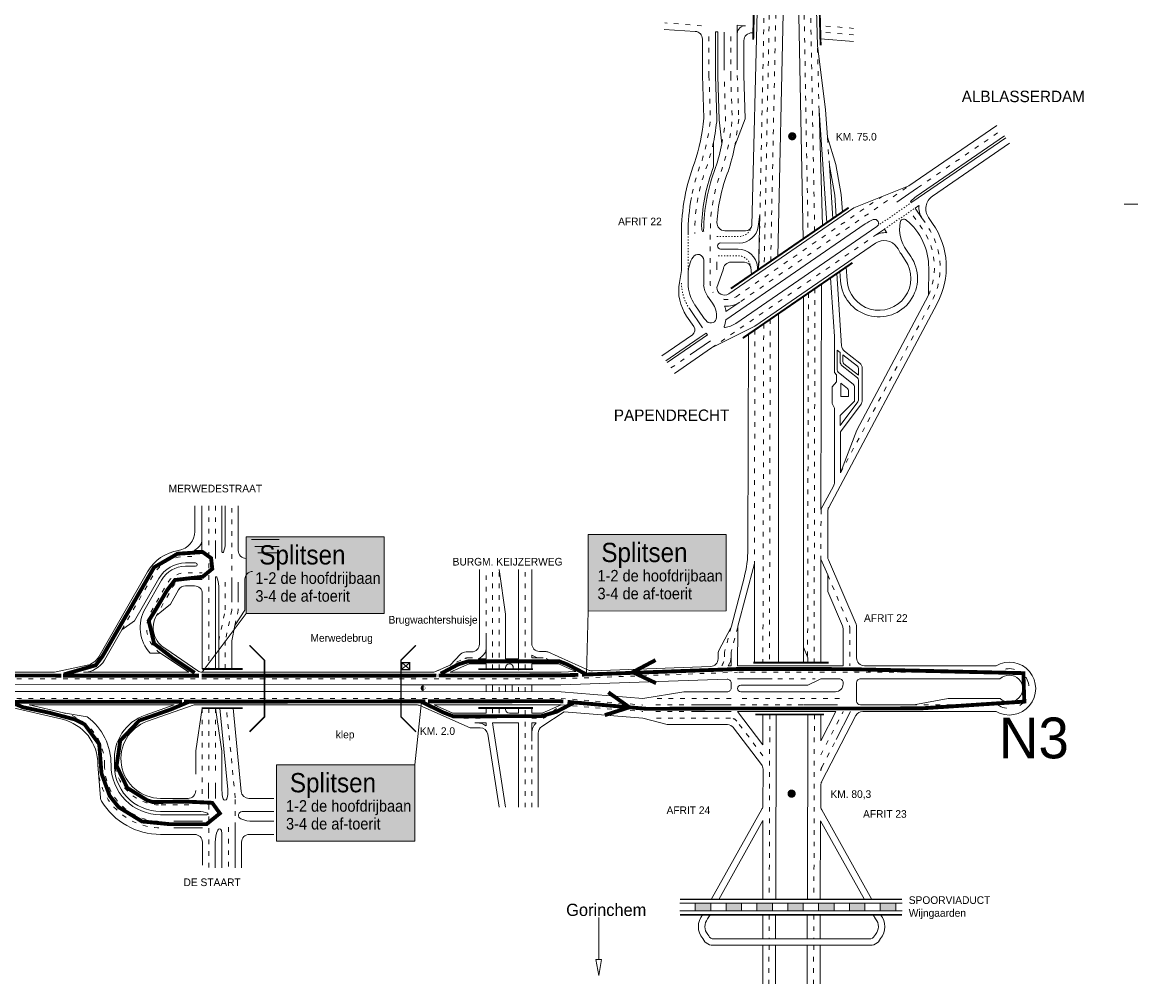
# Model space of a CAD drawing. Header units: metres. Extents: x 534 to 2089, y -2348 to -1299.
# Tile 5 of 6: x 1800 to 2089, y -1861 to -1612. Entities that reach past the tile are written whole.
import ezdxf

# ---------------------------------------------------------------- set-up
doc = ezdxf.new("R2010")
doc.units = ezdxf.units.M
doc.linetypes.add('ACAD_ISO03W100', pattern=[30, 12, -18])
doc.linetypes.add('DASHED2', pattern=[0.375, 0.25, -0.125])
doc.layers.get('0').update_dxf_attribs({"lineweight": 0})
for name, color, linetype, lineweight in [('Deelstreep 1-1', 8, 'DASHED2', 0), ('deelstrepen', 8, 'ACAD_ISO03W100', 0), ('HEKTO', 7, 'Continuous', 0), ('Kader', 7, 'Continuous', 0), ('Kunstwerk', 7, 'Continuous', 0), ('RW-MARK', 7, 'Continuous', 0), ('Spoorweg solid', 7, 'Continuous', 0), ('Strooi WEL', 90, 'Continuous', 0), ('Text', 7, 'Continuous', 0)]:
    doc.layers.add(name, color=color, linetype=linetype, lineweight=lineweight)
doc.styles.add('TXT', font='technic_.ttf', dxfattribs={"width": 0.9, "height": 1.35})

# ---------------------------------------------------------------- blocks, each defined once
blk = doc.blocks.new('PIJL', base_point=(0, 0, -0.1))
at = {"color": 0}
for p, q in [((0, 0), (5.45, 0)), ((7.5, 0), (5.45, 0.375)), ((5.45, 0.375), (5.45, -0.375)), ((5.45, -0.375), (7.5, 0))]:
    blk.add_line(p, q, dxfattribs=at)

msp = doc.modelspace()

# ---------------------------------------------------------------- hatches: boundary and pattern name
at = {"ltscale": 0.2}
h = msp.add_hatch(color=51, dxfattribs=at)
h.dxf.hatch_style = 1
h.paths.add_polyline_path([(1946.91, -1744.8), (1982.72, -1744.8), (1982.72, -1764.63), (1946.91, -1764.65)])
h = msp.add_hatch(color=51, dxfattribs=at)
h.dxf.hatch_style = 1
h.paths.add_polyline_path([(1858.17, -1745.42), (1893.98, -1745.42), (1893.98, -1765.25), (1858.17, -1765.27)])
h = msp.add_hatch(color=51, dxfattribs=at)
h.dxf.hatch_style = 1
h.paths.add_polyline_path([(1866.1, -1804.54), (1901.91, -1804.54), (1901.91, -1824.36), (1866.1, -1824.39)])
at = {"layer": 'Spoorweg solid'}
h = msp.add_hatch(color=256, dxfattribs=at)
h.paths.add_polyline_path([(1978.71, -1840.47), (1974.71, -1840.47), (1974.71, -1842.47), (1978.71, -1842.47)])
h.paths.add_polyline_path([(1986.71, -1842.47), (1986.71, -1840.47), (1982.71, -1840.47), (1982.71, -1842.47)])
h.paths.add_polyline_path([(1990.71, -1840.47), (1990.71, -1842.47), (1994.71, -1842.47), (1994.71, -1840.47)])
h.paths.add_polyline_path([(1998.71, -1840.47), (1998.71, -1842.47), (2002.71, -1842.47), (2002.71, -1840.47)])
h.paths.add_polyline_path([(2006.71, -1840.47), (2006.71, -1842.47), (2010.71, -1842.47), (2010.71, -1840.47)])
h.paths.add_polyline_path([(2018.71, -1842.47), (2018.71, -1840.47), (2014.71, -1840.47), (2014.71, -1842.47)])
h.paths.add_polyline_path([(2022.71, -1840.47), (2022.71, -1842.47), (2026.71, -1842.47), (2026.71, -1840.47)])

# ---------------------------------------------------------------- linework, layer by layer
at = {"ltscale": 0.2}
for p, q in [((1946.91, -1764.65), (1946.5, -1781.12)), ((1858.17, -1765.27), (1846.76, -1780.53)), ((1903.67, -1788.2), (1901.91, -1804.54))]:
    msp.add_line(p, q, dxfattribs=at)
for points in [[(1946.91, -1744.8), (1982.72, -1744.8), (1982.72, -1764.63), (1946.91, -1764.65)], [(1858.17, -1745.42), (1893.98, -1745.42), (1893.98, -1765.25), (1858.17, -1765.27)], [(1866.1, -1804.54), (1901.91, -1804.54), (1901.91, -1824.36), (1866.1, -1824.39)]]:
    msp.add_lwpolyline(points, close=True, dxfattribs=at)
for radius, start, end in [(6.86, 239.9246, 120.0864), (3.48, 226.999, 133.9939)]:
    msp.add_arc((2056.17, -1784.77), radius, start, end, dxfattribs=at)
at = {"layer": 'Deelstreep 1-1', "linetype": 'ACAD_ISO03W100', "ltscale": 0.025}
for p, q in [((2030.9, -1658.6), (2021.81, -1664.85)), ((2023.77, -1665.56), (2031.72, -1660.1)), ((1972.86, -1666.72), (1972.86, -1677.12))]:
    msp.add_line(p, q, dxfattribs=at)
at = {"layer": 'Deelstreep 1-1', "linetype": 'ACAD_ISO03W100', "ltscale": 0.025, "flags": 128}
for points in [[(1980.32, -1667.46), (1986.1, -1667.46, 0.373797), (1989.37, -1664.63)], [(1989.11, -1675.47, 0.388632), (1985.83, -1672.46), (1980.29, -1672.46)]]:
    msp.add_lwpolyline(points, format="xyb", dxfattribs=at)
at = {"layer": 'Deelstreep 1-1', "linetype": 'ACAD_ISO03W100', "ltscale": 0.025}
msp.add_arc((1982.84, -1679.56), 11.7, 180, 214.5099, dxfattribs=at)
at = {"layer": 'Deelstreep 1-1', "linetype": 'ACAD_ISO03W100', "ltscale": 0.2}
msp.add_arc((2056.17, -1784.77), 5.17, 235.1895, 124.9012, dxfattribs=at)
at = {"layer": 'deelstrepen', "linetype": 'ACAD_ISO03W100', "ltscale": 0.1}
for p, q in [((1994.09, -1600.97), (1992.59, -1675.05)), ((1994.28, -1673.88), (1995.78, -1600.97)), ((2002.81, -1600.97), (2003.98, -1667.21)), ((2005.68, -1666.05), (2004.49, -1600.97)), ((1992.65, -1604.79), (1991.2, -1676)), ((1976.36, -1612.83), (1966.8, -1612.03)), ((1978.26, -1625.76), (1978.26, -1614.32)), ((1983.92, -1625.76), (1983.92, -1614.41)), ((2015.79, -1613.46), (2007.09, -1612.73)), ((2015.79, -1615.16), (2007.13, -1614.44)), ((2006.83, -1634.76), (2006.38, -1617.87)), ((1985.61, -1625.7), (1985.98, -1637.01)), ((2009.51, -1649.07), (2009.01, -1641.71)), ((1986.5, -1684.33), (2030.14, -1654.33)), ((1985.3, -1683.09), (2023.01, -1657.16)), ((2005.75, -1680.98), (2005.54, -1778.03)), ((2004.05, -1682.15), (2003.85, -1778.03)), ((1994.15, -1688.96), (1993.96, -1778.03)), ((1990.18, -1691.69), (1990.05, -1752.31)), ((1992.46, -1690.12), (1992.26, -1778.03)), ((1968.4, -1701.58), (1973.51, -1698.07)), ((1848.52, -1737.35), (1848.52, -1779.68)), ((1850.21, -1737.35), (1850.21, -1746.98)), ((1854.45, -1757.12), (1854.45, -1737.35)), ((1920.42, -1771.59), (1920.42, -1753.84)), ((1922.11, -1779.73), (1922.11, -1753.84)), ((1923.81, -1779.73), (1923.81, -1753.84)), ((1930.59, -1779.73), (1930.59, -1753.84)), ((1852.76, -1757.12), (1852.76, -1764.4)), ((1854.45, -1761.12), (1854.45, -1764.4)), ((1856.15, -1761.12), (1856.15, -1764.4)), ((1851.06, -1772.4), (1852.76, -1764.4)), ((1854.45, -1764.4), (1852.76, -1772.4)), ((1855.28, -1768.4), (1856.15, -1764.4)), ((1985.72, -1768.83), (1984.01, -1775.36)), ((1852.76, -1772.4), (1852.76, -1779.68)), ((1907.32, -1780.36), (1914.94, -1776.98)), ((1915.75, -1776.81), (1916.96, -1776.81)), ((1936.05, -1776.98), (1938.22, -1777.94)), ((1862.93, -1782.22), (1797.23, -1782.22)), ((1939.88, -1782.22), (1985.69, -1780.53)), ((2053.21, -1780.53), (1985.69, -1780.53)), ((1996.11, -1782.22), (2005.84, -1782.22)), ((1923.81, -1785.57), (1923.81, -1783.83)), ((1928.89, -1785.57), (1928.89, -1783.83)), ((1930.59, -1785.57), (1930.59, -1783.83)), ((1939.88, -1787.31), (1961.09, -1789.04)), ((1984, -1787.31), (1963.09, -1787.31)), ((1846.82, -1789.85), (1846.82, -1813.26)), ((1850.21, -1789.85), (1850.21, -1807.26)), ((1855.35, -1813.09), (1853.07, -1789.85)), ((1923.81, -1791.17), (1923.81, -1789.81)), ((1930.59, -1815.58), (1930.59, -1789.81)), ((1939.88, -1789.01), (1961.09, -1790.74)), ((1971.7, -1789.01), (1963.09, -1789.01)), ((1971.7, -1790.73), (1963.09, -1790.73)), ((2011.64, -1789.01), (1985.69, -1789.01)), ((2007.28, -1801.97), (2013.1, -1790.71)), ((1914.67, -1792.43), (1920.42, -1792.43)), ((1983.88, -1792.43), (1963.09, -1792.43)), ((1992.27, -1802.2), (1985.47, -1793.22)), ((1994.03, -1791.5), (1993.9, -1839.47)), ((2005.61, -1791.5), (2005.49, -1839.47)), ((1932.29, -1815.58), (1932.29, -1798.79)), ((2007.52, -1805.21), (2011.27, -1797.96)), ((1855.35, -1820.75), (1855.35, -1813.09)), ((1843.34, -1814.96), (1835.99, -1814.96)), ((1853.65, -1820.75), (1853.65, -1831.3)), ((1993.86, -1843.47), (1993.84, -1849.67)), ((2005.45, -1843.47), (2005.43, -1849.67)), ((1993.84, -1851.35), (1993.82, -1861.35)), ((2005.43, -1851.35), (2005.41, -1861.35))]:
    msp.add_line(p, q, dxfattribs=at)
at = {"layer": 'deelstrepen', "linetype": 'ACAD_ISO03W100', "ltscale": 0.1, "flags": 128}
for points in [[(1862.93, -1787.31), (1795.05, -1787.31, -0.090262), (1773.91, -1783.46, -0.025047), (1768.4, -1781.07, -0.08775), (1751.58, -1768.66), (1697.43, -1711.75, 0.078307), (1648.02, -1673.86), (1576.14, -1634.81, 0.047368), (1541.36, -1619.98), (1462.66, -1594.9), (1425.97, -1582.8, -0.306108), (1398.58, -1547.37), (1392.47, -1451.89)], [(1978.26, -1625.76), (1978.64, -1636.92, -0.054066), (1976.24, -1648.33, 0.046747), (1973.69, -1657.37)], [(1983.92, -1625.76), (1984.29, -1637.07, -0.057357), (1981.6, -1650.13, 0.094673), (1978.61, -1666.61), (1978.61, -1671.76), (1978.59, -1679.16), (1978.59, -1679.97, 0.126781), (1979.32, -1681.98)], [(1979.42, -1643.01, -0.027372), (1977.84, -1648.9, 0.093929), (1974.56, -1666.71)], [(2035.22, -1682.69, 0.271904), (2033.21, -1664.93), (2030.47, -1660.96)], [(2012.42, -1728.77), (2036.55, -1683.4, 0.265246), (2034.62, -1664.31), (2033.6, -1662.83)], [(1825.92, -1769.54), (1834.05, -1755.36, -0.268837), (1842.46, -1750.48), (1844.66, -1750.48)], [(1835.93, -1775.58, -0.393623), (1833.44, -1764.96), (1837.73, -1757.47, -0.268837), (1842.46, -1754.73), (1846.82, -1754.73)], [(1842.46, -1756.43, 0.268837), (1839.21, -1758.31), (1834.92, -1765.81)], [(1932.28, -1792.47), (1934.8, -1792.47, 0.168762), (1936.04, -1792.04), (1939.88, -1789.01)]]:
    msp.add_lwpolyline(points, format="xyb", dxfattribs=at)
for points in [[(1981.63, -1643.47), (1982.59, -1637.12), (1982.22, -1625.81)], [(1985.98, -1637.01), (1985, -1643.92)], [(2032.37, -1654.85), (2053.96, -1640.01)], [(1978.94, -1696.39), (1985.75, -1691.71), (2021.19, -1667.34)], [(1938.18, -1782.22), (1886.6, -1782.22), (1861.23, -1782.22)], [(1938.18, -1787.31), (1886.6, -1787.31), (1861.23, -1787.31)], [(2012.09, -1787.31), (1985.69, -1787.31)], [(1848.52, -1789.85), (1848.52, -1807.26)], [(2053.22, -1789.01), (2031.34, -1789.01)], [(1848.52, -1814.96), (1848.52, -1831.3)]]:
    msp.add_lwpolyline(points, dxfattribs=at)
at = {"layer": 'deelstrepen', "linetype": 'ACAD_ISO03W100', "ltscale": 0.1}
msp.add_lwpolyline([(2007.33, -1738.33), (2007.32, -1751.21)], dxfattribs=at)
for points in [[(2009.08, -1755.28), (2014.66, -1768.46, -0.10082), (2014.82, -1769.24), (2014.82, -1778.83)], [(1984.02, -1768.83), (1982.31, -1775.36), (1982.31, -1776.54, -0.15414), (1981.58, -1778.83)], [(1810.82, -1791.07, -0.351626), (1821.44, -1804.53, 0.416706), (1835.99, -1819.21)]]:
    msp.add_lwpolyline(points, format="xyb", dxfattribs=at)
for centre, radius, start, end in [((1982.86, -1679.55), 4.3, 258.6849, 304.5099), ((1915.75, -1778.81), 2, 90, 113.8704), ((1983.88, -1794.43), 2, 37.1511, 90), ((1835.99, -1802.96), 12, 175.9381, 270), ((1835.99, -1804.66), 16.25, 179.5129, 270), ((2009.29, -1806.12), 2, 152.6347, 179.7665)]:
    msp.add_arc(centre, radius, start, end, dxfattribs=at)
at = {"layer": 'HEKTO', "const_width": 1.02, "flags": 128}
for points in [[(1999.86, -1640.91, 1), (1999.86, -1642.01, 1)], [(1999.7, -1811.48, 1), (1999.7, -1812.59, 1)]]:
    msp.add_lwpolyline(points, format="xyb", close=True, dxfattribs=at)
at = {"layer": 'HEKTO', "flags": 128}
msp.add_lwpolyline([(1904.26, -1784.43, 1.13, 1.13, 1), (1904.26, -1784.88, 0.396, 0.396, 1)], format="xyseb", close=True, dxfattribs=at)
at = {"layer": 'Kader', "color": 253}
msp.add_line((2085.96, -1659.06), (2089.49, -1659.06), dxfattribs=at)
at = {"layer": 'Kunstwerk'}
for points, const_width in [([(1990.04, -1603.62), (1989.73, -1616.38)], 0.5), ([(2006.9, -1605.9), (2007.23, -1617.84)], 0.5), ([(1983.94, -1680.99), (2014.51, -1659.98)], 0.5), ([(1987.03, -1693.85), (2015.48, -1674.29)], 0.5), ([(1859.06, -1795.98), (1862.93, -1792.11), (1862.93, -1777.42), (1859.06, -1773.55)], 0.4), ([(1902.23, -1773.55), (1898.35, -1777.42), (1898.35, -1792.11), (1902.23, -1795.98)], 0.4), ([(1846.82, -1779.68), (1857.3, -1779.68)], 0.5), ([(1918.42, -1779.73), (1932.59, -1779.73)], 0.5), ([(2009.3, -1778.03), (1989.75, -1778.03)], 0.5), ([(1857.3, -1789.85), (1846.67, -1789.85)], 0.5), ([(1918.42, -1789.81), (1932.59, -1789.81)], 0.5), ([(2008.12, -1791.5), (1990.27, -1791.5)], 0.5), ([(1970.71, -1839.47), (2028.37, -1839.47)], 0.4), ([(1970.71, -1843.47), (2028.37, -1843.47)], 0.4)]:
    msp.add_lwpolyline(points, dxfattribs=dict(at, const_width=const_width))
at = {"layer": 'RW-MARK'}
for p, q in [((1990.96, -1600.97), (1989.37, -1664.63)), ((1974.7, -1614.25), (1966.68, -1613.72)), ((1979.96, -1625.76), (1979.96, -1614.35)), ((1979.96, -1614.35), (1980.52, -1614.36)), ((1980.52, -1625.87), (1980.52, -1614.36)), ((1982.22, -1624.35), (1982.22, -1614.42)), ((1987.78, -1612.81), (1985.61, -1612.63)), ((1985.61, -1624.24), (1985.61, -1612.63)), ((1989.77, -1614.68), (1989.47, -1614.66)), ((1976.57, -1625.76), (1976.57, -1616.24)), ((1987.31, -1625.65), (1987.31, -1616.65)), ((2015.79, -1616.86), (2007.18, -1616.14)), ((1976.57, -1625.69), (1976.95, -1636.81)), ((1980.52, -1625.87), (1980.89, -1637.18)), ((1987.31, -1625.65), (1987.68, -1636.96)), ((1981.63, -1643.47), (1980.89, -1637.18)), ((1987.68, -1636.96), (1985, -1643.92)), ((1979.45, -1649.43), (1979.42, -1643.01)), ((2030.9, -1658.6), (2055.28, -1641.85)), ((2032.06, -1657.12), (2054.95, -1641.39)), ((2036.26, -1656.98), (2056.26, -1643.22)), ((2030.13, -1654.32), (2015.87, -1660.01)), ((2032.37, -1654.85), (2026.99, -1658.55)), ((1983.41, -1682.33), (2015.87, -1660.01)), ((2031.72, -1660.1), (2032.75, -1659.39)), ((2033.6, -1662.83), (2031.72, -1660.1)), ((1991.05, -1664.86), (1991.49, -1661.76)), ((1991.49, -1661.76), (1991.11, -1676.06)), ((2036.29, -1664.08), (2035.23, -1662.55)), ((1971.14, -1666.71), (1971.14, -1676.28)), ((1987.78, -1666), (1982.34, -1665.96)), ((1985.19, -1690.03), (2021.81, -1664.85)), ((2021.19, -1667.34), (2023.77, -1665.56)), ((2024.4, -1666.48), (2023.77, -1665.56)), ((1981.28, -1669.12), (1986.1, -1669.16)), ((1990.18, -1690.72), (2021.44, -1669.22)), ((1985.83, -1670.76), (1981.28, -1670.72)), ((2027, -1670.25), (2027.31, -1670.7)), ((1976.89, -1673.62), (1976.89, -1680.09)), ((1983.98, -1674.12), (1987.52, -1674.16)), ((1989.11, -1675.47), (1989.28, -1677.32)), ((1990.81, -1675.32), (1990.89, -1676.22)), ((1971.14, -1676.28), (1970.58, -1679.43)), ((1972.86, -1677.12), (1972.86, -1679.59)), ((1980.28, -1680.68), (1981.98, -1676.12)), ((2035.22, -1682.69), (2035.27, -1675.62)), ((2007.45, -1679.82), (2007.32, -1738.35)), ((1977.92, -1682.95), (1979.2, -1684.81)), ((2002.79, -1683.02), (2002.79, -1778.03)), ((2016.6, -1717.71), (2035.22, -1682.69)), ((1973.2, -1686.19), (1976.6, -1691.14)), ((1974.6, -1685.23), (1976.84, -1688.49)), ((1986.26, -1684.49), (1982.66, -1686.97)), ((2037.48, -1684.83), (2009.32, -1737.78)), ((1972.45, -1688.11), (1974.35, -1690.86)), ((1996.29, -1687.49), (1996.29, -1778.03)), ((1977.56, -1692.53), (1977.88, -1693)), ((1990.18, -1690.72), (1978.94, -1696.39)), ((1966.03, -1698.4), (1973.96, -1692.95)), ((1967.43, -1700.18), (1977.88, -1693)), ((1973.51, -1698.07), (1978.62, -1694.55)), ((1988.48, -1692.85), (1988.36, -1748.48)), ((2010.81, -1702.72), (2010.81, -1693.38)), ((1969.33, -1703), (1978.94, -1696.39)), ((2011.52, -1702.11), (2011.52, -1696.99)), ((2012.29, -1697.6), (2011.52, -1696.99)), ((2012.29, -1699.93), (2012.29, -1697.6)), ((2016.78, -1701.15), (2012.99, -1698.16)), ((2012.99, -1699.93), (2012.99, -1698.16)), ((2016.78, -1704.16), (2012.82, -1701.04)), ((2017.05, -1703.47), (2013.26, -1700.48)), ((2010.81, -1702.72), (2011.35, -1703.33)), ((2011.35, -1703.33), (2011.35, -1705.22)), ((2015.76, -1705.86), (2011.79, -1702.67)), ((2017.05, -1701.7), (2017.05, -1703.47)), ((2018.04, -1701.7), (2018.04, -1709.97)), ((2010.22, -1706.49), (2011.35, -1705.22)), ((2010.22, -1710.82), (2010.22, -1706.49)), ((2012.51, -1709), (2012.51, -1705.54)), ((2014.21, -1706.89), (2012.51, -1705.54)), ((2016.02, -1706.41), (2016.02, -1710.19)), ((2017.05, -1704.72), (2017.05, -1709.97)), ((2016.02, -1710.19), (2012.28, -1713.96)), ((2014.48, -1709), (2012.51, -1709)), ((2014.48, -1707.44), (2014.48, -1709)), ((2010.82, -1711.98), (2010.22, -1710.82)), ((2010.82, -1731.28), (2010.82, -1711.98)), ((2016.91, -1710.39), (2012.28, -1716.55)), ((2017.71, -1710.98), (2012.42, -1718.13)), ((2017.71, -1710.98), (2012.93, -1717.44)), ((2012.28, -1713.96), (2012.28, -1716.55)), ((2012.42, -1728.77), (2016.6, -1717.71)), ((2012.42, -1718.13), (2012.42, -1728.77)), ((2007.32, -1738.35), (2010.58, -1732.22)), ((1846.69, -1748.91), (1846.69, -1737.35)), ((1851.91, -1737.35), (1851.91, -1749.27)), ((1852.76, -1737.35), (1852.76, -1747.03)), ((1856.15, -1748.98), (1856.15, -1737.35)), ((2009.09, -1738.72), (2009.08, -1750.58)), ((1850.21, -1746.98), (1850.21, -1750.98)), ((1859.54, -1746.13), (1866.79, -1746.13)), ((1844.66, -1748.91), (1846.69, -1748.91)), ((1860.42, -1747.88), (1866.79, -1747.88)), ((1861.24, -1749.53), (1866.79, -1749.53)), ((1990.05, -1752.31), (1985.78, -1768.58)), ((1990.05, -1752.31), (1990.05, -1778.03)), ((2007.32, -1751.21), (2007.3, -1778.03)), ((2007.32, -1751.21), (2009.08, -1755.28)), ((2009.24, -1751.37), (2016.42, -1768.02)), ((1842.46, -1756.43), (1846.82, -1756.43)), ((1850.21, -1755.94), (1850.21, -1779.68)), ((1857.85, -1756.38), (1857.85, -1764.4)), ((1918.72, -1773.26), (1918.72, -1753.84)), ((1923.81, -1753.84), (1925.5, -1765.46)), ((1928.89, -1777.08), (1928.89, -1753.84)), ((1932.28, -1773.11), (1932.28, -1753.84)), ((1987.38, -1756.02), (1984.08, -1768.61)), ((2009.08, -1755.28), (2009.07, -1759.57)), ((1851.06, -1758.18), (1851.06, -1779.68)), ((1854.45, -1761.12), (1854.45, -1757.12)), ((1856.15, -1761.12), (1856.15, -1757.12)), ((2009.07, -1759.57), (2012.9, -1768.45)), ((1834.92, -1765.81), (1838.54, -1762.91)), ((1855.28, -1768.4), (1857.85, -1764.4)), ((1829.22, -1767.2), (1825.92, -1769.54)), ((1925.5, -1777.08), (1925.5, -1765.46)), ((1854.45, -1772.4), (1855.28, -1768.4)), ((1983.92, -1769.03), (1980.84, -1774.92)), ((1985.72, -1769.09), (1985.69, -1778.83)), ((2013.07, -1769.25), (2013.06, -1778.83)), ((2016.58, -1768.81), (2016.57, -1776.83)), ((1854.45, -1772.4), (1854.45, -1779.68)), ((1920.42, -1771.59), (1920.42, -1777.08)), ((1835.93, -1775.58), (1833.31, -1775.58)), ((1835.93, -1775.58), (1843.3, -1780.53)), ((1837.36, -1774.46), (1845.63, -1780.17)), ((1911.13, -1778.67), (1913.83, -1775.87)), ((1915.27, -1775.26), (1916.72, -1775.26)), ((1932.28, -1776.81), (1932.28, -1776.08)), ((1935.62, -1775.11), (1934.28, -1775.11)), ((1947.19, -1780.04), (1936.43, -1775.28)), ((1980.62, -1775.84), (1980.61, -1777.04)), ((1984.01, -1775.36), (1984, -1778.83)), ((2002.79, -1774.06), (2003.91, -1776.83)), ((1808.5, -1780.48), (1816.91, -1778.73)), ((1900.43, -1778.24), (1898.65, -1779.68)), ((1900.49, -1779.61), (1898.73, -1778.15)), ((1911.13, -1778.67), (1907.32, -1780.36)), ((1911.13, -1780.53), (1916.02, -1778.36)), ((1916.02, -1778.36), (1920.42, -1778.36)), ((1918.38, -1777.08), (1920.42, -1777.08)), ((1920.42, -1779.73), (1920.42, -1778.36)), ((1925.5, -1777.08), (1928.89, -1777.08)), ((1925.5, -1779.73), (1925.5, -1779.36)), ((1928.89, -1779.98), (1928.89, -1778.24)), ((1935.24, -1776.81), (1932.28, -1776.81)), ((1939.19, -1778.36), (1932.28, -1778.36)), ((1932.28, -1779.73), (1932.28, -1778.36)), ((1943.74, -1780.38), (1939.19, -1778.36)), ((1948.07, -1780.21), (1978.69, -1779.04)), ((1984, -1778.83), (1983.28, -1778.83)), ((2013.06, -1778.83), (1985.69, -1778.83)), ((2003.91, -1776.83), (2003.91, -1778.03)), ((2052.73, -1778.83), (2018.57, -1778.83)), ((1808.06, -1780.53), (1797.96, -1780.53)), ((1843.3, -1780.53), (1815.97, -1780.53)), ((1898.35, -1780.53), (1846.76, -1780.53)), ((1906.51, -1780.53), (1898.35, -1780.53)), ((1939.84, -1780.53), (1911.13, -1780.53)), ((1982.96, -1782.32), (1939.87, -1783.84)), ((1939.92, -1780.53), (1943.74, -1780.38)), ((1985.69, -1782.22), (1994.62, -1782.22)), ((2053.75, -1782.26), (2017.57, -1782.23)), ((1898.35, -1783.8), (1796.51, -1783.7)), ((1939.79, -1783.84), (1898.35, -1783.8)), ((1920.42, -1785.57), (1920.42, -1783.82)), ((1922.11, -1785.57), (1922.11, -1783.82)), ((1925.5, -1785.57), (1925.5, -1783.83)), ((1927.2, -1785.57), (1927.2, -1783.83)), ((1932.28, -1785.57), (1932.28, -1783.83)), ((1984, -1783.32), (1984, -1784.6)), ((2003.91, -1783.89), (1986.52, -1783.87)), ((2016.57, -1783.23), (2016.57, -1788.01)), ((1898.35, -1785.56), (1795.78, -1785.51)), ((1939.89, -1785.58), (1898.35, -1785.56)), ((1939.88, -1785.58), (1961.09, -1787.31)), ((1961.09, -1787.31), (1971.7, -1785.59)), ((1983, -1785.6), (1971.7, -1785.59)), ((2011.06, -1785.6), (1986.52, -1785.59)), ((2031.37, -1789.01), (2040.29, -1787.31)), ((2040.29, -1787.31), (2053.79, -1787.31)), ((1794.32, -1789.01), (1810.44, -1792.72)), ((1839.53, -1789.01), (1801.88, -1789.01)), ((1801.88, -1789.01), (1810.82, -1791.07)), ((1810.82, -1791.07), (1816.98, -1792.1)), ((1832.03, -1791.63), (1839.53, -1789.01)), ((1832.59, -1793.23), (1844.69, -1789.01)), ((1898.35, -1789.01), (1844.69, -1789.01)), ((1845.12, -1800.95), (1846.82, -1789.85)), ((1850.21, -1789.85), (1851.91, -1801.04)), ((1853.43, -1810.92), (1851.36, -1789.85)), ((1856.9, -1811.45), (1854.78, -1789.85)), ((1902.42, -1789.01), (1898.35, -1789.01)), ((1903.23, -1789.18), (1916.28, -1794.95)), ((1906.94, -1789.01), (1911.83, -1791.17)), ((1939.88, -1789.01), (1906.94, -1789.01)), ((1911.83, -1791.17), (1920.42, -1791.17)), ((1920.42, -1791.17), (1920.42, -1789.81)), ((1922.11, -1791.17), (1922.11, -1789.81)), ((1925.5, -1790.17), (1925.5, -1789.81)), ((1928.89, -1791.17), (1926.5, -1791.17)), ((1932.28, -1791.17), (1932.28, -1789.81)), ((1934.88, -1794.64), (1940.69, -1790.77)), ((1939.88, -1789.01), (1934.99, -1791.17)), ((1940.69, -1790.77), (1961.09, -1792.43)), ((1973.7, -1789.02), (1984, -1789.02)), ((1973.7, -1790.73), (1984, -1790.73)), ((1992.27, -1799.38), (1985.69, -1790.7)), ((2011.2, -1790.7), (1985.69, -1790.7)), ((2002.76, -1789.01), (2011.64, -1789.01)), ((2007.25, -1798.33), (2011.2, -1790.7)), ((2011.27, -1797.96), (2015.01, -1790.72)), ((2017.57, -1789.01), (2031.37, -1789.01)), ((2052.73, -1790.7), (2018.16, -1790.7)), ((1917.52, -1793.69), (1920.42, -1793.69)), ((1920.42, -1793.69), (1920.42, -1794.42)), ((1922.11, -1793.69), (1928.89, -1793.69)), ((1922.11, -1793.69), (1925.5, -1815.58)), ((1928.89, -1815.58), (1928.89, -1793.69)), ((1961.09, -1792.43), (1967.39, -1794.12)), ((1992.27, -1799.38), (1992.27, -1791.5)), ((1995.73, -1791.5), (1995.6, -1839.47)), ((2003.92, -1791.5), (2003.79, -1839.47)), ((2007.25, -1791.5), (2007.25, -1798.33)), ((2007.5, -1808.93), (2016.38, -1791.78)), ((1916.28, -1794.95), (1918.9, -1794.95)), ((1920.87, -1796.64), (1923.81, -1815.58)), ((1928.89, -1814.35), (1928.89, -1795)), ((1933.99, -1815.58), (1933.99, -1796.31)), ((1983.03, -1794.12), (1967.39, -1794.12)), ((1991.87, -1804.48), (1984.62, -1794.92)), ((1851.91, -1801.04), (1851.91, -1811.21)), ((1819.74, -1804.52), (1820.38, -1813.12)), ((1992.27, -1815.04), (1992.28, -1805.69)), ((1848.39, -1809.26), (1848.39, -1813.26)), ((1850.21, -1809.26), (1850.21, -1813.26)), ((2007.26, -1815.24), (2007.28, -1809.84)), ((1843.12, -1813.26), (1835.99, -1813.26)), ((1865.4, -1813.26), (1858.89, -1813.26)), ((1845.86, -1816.66), (1835.99, -1816.66)), ((1857.19, -1816.66), (1865.4, -1816.66)), ((1978.87, -1839.47), (1992.02, -1816.02)), ((2020.55, -1839.47), (2007.51, -1816.23)), ((1848.1, -1817.51), (1835.99, -1817.51)), ((1846.83, -1819.21), (1839.47, -1819.21)), ((1859.91, -1819.21), (1865.4, -1819.21)), ((1992.27, -1819.04), (1992.26, -1839.47)), ((2007.19, -1819.13), (2007.15, -1839.47)), ((1844.83, -1822.61), (1835.99, -1822.61)), ((1846.83, -1820.91), (1839.47, -1820.91)), ((1851.86, -1822.66), (1851.86, -1831.3)), ((1855.35, -1820.75), (1855.35, -1831.3)), ((1859, -1822.61), (1865.4, -1822.61)), ((1850.16, -1824.66), (1850.16, -1831.3)), ((1857, -1824.61), (1857, -1831.3)), ((1974.71, -1840.47), (1974.71, -1842.47)), ((1978.71, -1840.47), (1978.71, -1842.47)), ((1982.71, -1840.47), (1982.71, -1842.47)), ((1986.71, -1840.47), (1986.71, -1842.47)), ((1990.71, -1840.47), (1990.71, -1842.47)), ((1994.71, -1840.47), (1994.71, -1842.47)), ((1998.71, -1840.47), (1998.71, -1842.47)), ((2002.71, -1840.47), (2002.71, -1842.47)), ((2006.71, -1840.47), (2006.71, -1842.47)), ((2010.71, -1840.47), (2010.71, -1842.47)), ((2014.71, -1840.47), (2014.71, -1842.47)), ((2018.71, -1840.47), (2018.71, -1842.47)), ((2022.71, -1840.47), (2022.71, -1842.47)), ((2026.71, -1840.47), (2026.71, -1842.47)), ((1992.26, -1843.47), (1992.26, -1849.67)), ((1995.55, -1843.47), (1995.54, -1849.67)), ((2003.75, -1843.47), (2003.74, -1849.67)), ((2007.14, -1843.47), (2007.13, -1849.67)), ((2019.87, -1849.67), (1979.54, -1849.67)), ((2019.6, -1851.35), (1979.81, -1851.35)), ((1992.26, -1851.35), (1992.26, -1861.35)), ((1995.54, -1851.35), (1995.51, -1861.35)), ((2003.73, -1851.35), (2003.71, -1861.35)), ((2007.12, -1851.35), (2007.1, -1861.35))]:
    msp.add_line(p, q, dxfattribs=at)
at = {"layer": 'RW-MARK', "linetype": 'ACAD_ISO03W100', "ltscale": 0.35}
msp.add_line((1980.28, -1674.08), (1980.28, -1676.12), dxfattribs=at)
at = {"layer": 'RW-MARK', "linetype": 'ACAD_ISO03W100', "ltscale": 0.5}
for p, q in [((1928.89, -1791.17), (1928.89, -1789.81)), ((1934.99, -1791.17), (1932.28, -1791.17)), ((1932.29, -1793.69), (1933.41, -1793.69)), ((1932.29, -1793.69), (1932.29, -1798.42)), ((1845.12, -1800.95), (1845.12, -1811.26)), ((1846.83, -1824.61), (1846.83, -1831.3))]:
    msp.add_line(p, q, dxfattribs=at)
at = {"layer": 'RW-MARK', "flags": 128}
for points in [[(1979.96, -1625.76), (1980.34, -1636.98, -0.027372), (1979.42, -1643.01)], [(1973.69, -1657.37, 0.046747), (1972.86, -1666.72)]]:
    msp.add_lwpolyline(points, format="xyb", dxfattribs=at)
for points in [[(2030.14, -1654.33), (2052.97, -1638.63)], [(1982.6, -1689.07), (2018.76, -1664.21)], [(1967.05, -1699.76), (1975.74, -1693.79), (1977.56, -1692.53)]]:
    msp.add_lwpolyline(points, dxfattribs=at)
at = {"layer": 'RW-MARK'}
for points in [[(1816.91, -1778.73, 0.214593), (1819.97, -1776.51), (1832.57, -1754.51, -0.22663), (1840.66, -1748.92, 0.368361), (1844.87, -1743.99), (1844.87, -1737.35)], [(1829.22, -1767.2), (1835.52, -1756.2, -0.268837), (1842.46, -1752.18), (1845.06, -1752.18)], [(1831.97, -1764.12), (1836.26, -1756.62, -0.268837), (1842.46, -1753.03), (1845.06, -1753.03)], [(1838.54, -1762.91), (1840.68, -1759.16, -0.268837), (1842.46, -1758.13), (1844.82, -1758.13, -0.414214), (1846.82, -1760.13), (1846.82, -1779.68)], [(1815.97, -1780.53, 0.268837), (1821.44, -1777.36), (1825.92, -1769.54)], [(2013.06, -1783.6), (2013.06, -1783.22, 0.414214), (2012.06, -1782.22), (2007.66, -1782.22, 0.115071), (2006.95, -1782.39), (2003.91, -1783.89)], [(1979.81, -1851.35, -0.340206), (1976.65, -1849.64, -0.36489), (1976.62, -1843.47)], [(1979.54, -1849.67, -0.340206), (1978.2, -1848.95), (1977.94, -1848.54, -0.36489), (1977.92, -1844.56), (1978.57, -1843.47)], [(2019.6, -1851.35, 0.340206), (2022.76, -1849.64, 0.36489), (2022.79, -1843.47)], [(2019.87, -1849.67, 0.340206), (2021.21, -1848.95), (2021.47, -1848.54, 0.36489), (2021.49, -1844.56), (2020.85, -1843.47)]]:
    msp.add_lwpolyline(points, format="xyb", dxfattribs=at)
at = {"layer": 'RW-MARK', "const_width": 0.339, "flags": 128}
msp.add_lwpolyline([(1898.56, -1779.83), (1900.65, -1779.83), (1900.65, -1778.04), (1898.56, -1778.04)], close=True, dxfattribs=at)
at = {"layer": 'RW-MARK'}
for points in [[(1980.81, -1839.47), (1992.27, -1819.04)], [(2018.6, -1839.47), (2007.19, -1819.13)], [(1970.71, -1840.47), (2028.37, -1840.47)], [(1970.71, -1842.47), (2028.37, -1842.47)]]:
    msp.add_lwpolyline(points, dxfattribs=at)
for centre, radius, start, end in [((1974.57, -1616.24), 2, 0, 86.2592), ((1987.61, -1614.81), 2, 85.2069, 180), ((1989.31, -1616.65), 2, 85.2069, 180), ((1923.14, -1631.57), 54.07, 341.8954, 354.4386), ((1924.84, -1631.57), 58.02, 341.8954, 348.167), ((1927.01, -1632.15), 59.17, 341.7763, 348.5333), ((2021.46, -1666.55), 50.33, 158.8338, 180.1906), ((2023.18, -1666.27), 46.86, 158.9365, 177.8333), ((2023.2, -1666.27), 46.32, 158.9079, 179.638), ((2023.2, -1666.27), 42.93, 158.9079, 176.7649), ((2037.72, -1665.36), 10, 124.5099, 135.0444), ((2038.52, -1660.28), 4, 124.5099, 214.596), ((2030.79, -1658.44), 0.2, 135.0444, 304.5099), ((2037.72, -1659.99), 5, 173.142, 214.596), ((1982.34, -1663.96), 2, 176.7649, 270), ((2024.42, -1672.45), 10, 110.685, 124.5099), ((2021.25, -1664.03), 1, 304.5099, 110.685), ((2028.83, -1663.97), 1, 50.4867, 171.0797), ((2019.31, -1675.51), 15.96, 359.5971, 50.4867), ((1982.35, -1664.72), 6, 177.8333, 192.474), ((1976.69, -1665.98), 0.2, 192.474, 359.638), ((1986.1, -1664.16), 5, 270, 351.9824), ((1987.78, -1664.4), 1.6, 270, 351.9824), ((2024.02, -1671.46), 5, 85.6047, 124.5099), ((2019.83, -1675.44), 20, 331.995, 34.596), ((1981.28, -1669.92), 0.8, 90, 270), ((2023.71, -1672.52), 4, 34.617, 124.5099), ((1975.39, -1673.62), 1.5, 0, 147.3353), ((1985.83, -1675.76), 5, 5.0491, 90), ((1980.86, -1677.12), 8, 147.3353, 180), ((1983.98, -1676.12), 2, 90, 180), ((1987.52, -1675.76), 1.6, 5.0491, 90), ((1982.1, -1681.48), 11.7, 169.9226, 214.5099), ((1982.86, -1679.59), 10, 180, 214.5099), ((1982.86, -1679.55), 6, 185.2182, 214.5099), ((1974.25, -1688.21), 6, 357.389, 34.5099), ((1982.86, -1679.55), 6, 264.7936, 304.5099), ((1974.25, -1688.21), 8.5, 8.378, 18.3968), ((1981.79, -1685.09), 6, 214.5099, 227.5552), ((1978.75, -1688.41), 1.5, 227.5552, 357.389), ((1976.62, -1688.65), 6, 339.1039, 355.9588), ((1973.11, -1691.71), 1.5, 304.5099, 34.5099), ((1982.41, -1690.86), 0.2, 159.1039, 276.1484), ((1981.79, -1685.09), 6, 276.1484, 304.5099), ((2013.7, -1699.93), 1.41, 180, 231.7063), ((2013.7, -1699.93), 0.706, 180, 231.7063), ((2016.34, -1701.7), 0.706, 0, 51.7063), ((2016.34, -1701.7), 1.7, 0, 51.7063), ((2012.22, -1702.11), 0.706, 180, 231.7063), ((2016.34, -1704.72), 0.706, 0, 51.7063), ((2013.77, -1707.44), 0.706, 0, 51.7063), ((2015.32, -1706.41), 0.706, 0, 51.7063), ((2016.34, -1709.97), 0.706, 323.5018, 0), ((2016.34, -1709.97), 1.7, 323.5018, 0), ((2008.82, -1731.28), 2, 331.995, 0), ((2008.82, -1731.28), 2, 331.995, 0), ((2011.09, -1738.72), 2, 151.995, 179.9558), ((2011.09, -1738.72), 2, 151.995, 179.9558), ((2011.09, -1738.72), 2, 151.995, 179.9558), ((1843.09, -1745.36), 3.88, 293.8674, 328.6042), ((1844.69, -1746.34), 2, 328.6042, 0), ((1846.76, -1747.03), 6, 337.2816, 0), ((1852.11, -1749.27), 0.2, 180, 337.2816), ((1858.15, -1748.98), 2, 180, 270), ((1958.36, -1748.41), 30, 345.315, 359.8728), ((2011.08, -1750.58), 2, 179.9558, 203.3181), ((2011.08, -1750.58), 2, 179.9558, 203.3181), ((1845.06, -1752.6), 0.425, 270, 90), ((1850.41, -1755.94), 0.2, 22.7184, 180), ((1845.06, -1758.18), 6, 0, 22.7184), ((1859.85, -1756.38), 2, 90, 180), ((1840.38, -1768.94), 9.7, 150.1898, 223.2205), ((1840.38, -1768.94), 6.3, 150.1898, 241.2722), ((2014.58, -1768.81), 2, 359.9558, 23.3181), ((1982.14, -1768.11), 2, 332.4395, 345.315), ((1987.72, -1769.09), 2, 165.315, 179.8728), ((2011.07, -1769.24), 2, 359.9558, 23.3181), ((1916.72, -1773.26), 2, 270, 0), ((1934.28, -1773.11), 2, 180, 270), ((1915.27, -1777.26), 2, 90, 136.0673), ((1916.81, -1773.53), 3.88, 293.8674, 328.6042), ((1918.42, -1774.51), 2, 328.6042, 0), ((1934.59, -1772.81), 4, 234.8223, 270), ((1982.62, -1775.85), 2, 152.4395, 179.8728), ((1980, -1776.53), 4, 324.8223, 359.8728), ((1926.5, -1779.36), 1, 90, 180), ((1926.5, -1779.36), 1, 338.6761, 90), ((1978.61, -1777.04), 2, 272.2008, 359.8728), ((2018.57, -1776.83), 2, 179.9558, 270), ((1808.06, -1778.53), 2, 270, 282.4637), ((1846.76, -1778.53), 2, 235.3823, 270), ((1906.51, -1778.53), 2, 270, 293.8704), ((1939.84, -1778.53), 2, 270, 272.2008), ((1947.99, -1778.21), 2, 246.1296, 272.2008), ((1983, -1783.32), 1, 0, 92.0219), ((2017.57, -1783.23), 1, 89.9399, 180), ((1939.79, -1781.84), 2, 269.9399, 272.0219), ((1983, -1784.6), 1, 269.9722, 0), ((1986.55, -1784.73), 0.861, 92.5647, 267.4353), ((2011.06, -1783.6), 2, 269.9722, 0), ((2017.57, -1788.01), 1, 180, 270), ((1902.42, -1791.01), 2, 66.1296, 90), ((1926.5, -1790.17), 1, 180, 270), ((2018.16, -1792.7), 2, 90, 152.6347), ((1807.74, -1804.42), 12, 359.5129, 77.0049), ((1807.74, -1804.42), 15.4, 359.5129, 53.1313), ((1835.99, -1802.96), 12, 109.2646, 184.0619), ((1835.99, -1802.96), 10.3, 109.2646, 270), ((1918.11, -1797.69), 4, 54.8223, 90), ((1918.9, -1796.95), 2, 8.8072, 90), ((1935.99, -1796.31), 2, 123.7093, 180), ((1983.03, -1796.12), 2, 37.1511, 90), ((1835.99, -1804.66), 12.85, 179.5129, 270), ((1835.99, -1804.66), 12, 175.9381, 270), ((1990.28, -1805.69), 2, 359.97, 37.1511), ((1859.91, -1811.21), 8, 180, 195.5516), ((1847.46, -1811.51), 6, 341.8773, 5.6057), ((1858.89, -1811.26), 2, 185.6057, 270), ((2009.28, -1809.85), 2, 152.6347, 179.7665), ((1822.38, -1812.97), 2, 184.2761, 211.4156), ((1835.99, -1804.66), 17.95, 211.4156, 270), ((1852.68, -1813.22), 0.5, 195.5516, 341.8773), ((1845.86, -1822.66), 6, 67.2816, 90), ((1848.1, -1817.31), 0.2, 270, 67.2816), ((1857.19, -1817.66), 1, 90, 247.1358), ((1990.27, -1815.04), 2, 330.7148, 359.97), ((2009.26, -1815.25), 2, 179.7665, 209.2852), ((1859.91, -1811.21), 8, 247.1358, 270), ((1858.16, -1824.66), 8, 156.7234, 180), ((1851.28, -1821.69), 0.5, 10.0922, 156.7234), ((1845.86, -1822.66), 6, 0, 10.0922), ((1859, -1824.61), 2, 90, 180)]:
    msp.add_arc(centre, radius, start, end, dxfattribs=at)
at = {"layer": 'RW-MARK', "ltscale": 0.35}
msp.add_arc((1982.28, -1680.68), 2, 180, 304.5099, dxfattribs=at)
at = {"layer": 'RW-MARK', "ltscale": 0.1}
msp.add_arc((1935.62, -1777.11), 2, 66.1296, 90, dxfattribs=at)
at = {"layer": 'RW-MARK', "linetype": 'ACAD_ISO03W100', "ltscale": 0.5}
msp.add_arc((1936.29, -1796.47), 4, 135.9635, 180, dxfattribs=at)
at = {"layer": 'RW-MARK', "ltscale": 0.5}
for centre, start, end in [((1843.12, -1811.26), 270, 0), ((1844.83, -1824.61), 0, 90)]:
    msp.add_arc(centre, 2, start, end, dxfattribs=at)
at = {"layer": 'Spoorweg solid'}
for p, q in [((1996.15, -1672.6), (1997.69, -1600.97)), ((2001.37, -1600.97), (2002.69, -1668.1)), ((2005.92, -1600.97), (2006.38, -1617.87)), ((2006.38, -1617.87), (2008.53, -1634.64)), ((2007.71, -1664.65), (2006.83, -1634.76)), ((2006.83, -1634.76), (2008.81, -1663.9)), ((2008.53, -1634.64), (2009.01, -1641.71)), ((2011.18, -1648.77), (2009.01, -1641.71)), ((2009.51, -1649.07), (2010.44, -1662.78)), ((2009.78, -1678.21), (2010.81, -1693.38)), ((2011.41, -1677.09), (2012.68, -1695.81)), ((2017.39, -1700.37), (2013.44, -1697.25))]:
    msp.add_line(p, q, dxfattribs=at)
for points in [[(2009.51, -1649.07), (2010.88, -1656.79), (2011.25, -1662.22)], [(2011.18, -1648.77), (2012.57, -1656.59), (2012.88, -1661.1)]]:
    msp.add_lwpolyline(points, dxfattribs=at)
for points in [[(2012.22, -1676.53), (2012.39, -1679, 1.311916), (2030.6, -1672.64), (2029.49, -1671.04, -0.192286), (2027.84, -1663.81)], [(2013.85, -1675.41), (2014.09, -1678.88, 1.311916), (2029.2, -1673.61), (2028.1, -1672.01, -0.032721), (2027.31, -1670.7)]]:
    msp.add_lwpolyline(points, format="xyb", dxfattribs=at)
msp.add_arc((2014.67, -1695.68), 2, 183.882, 231.7063, dxfattribs=at)
at = {"layer": 'Strooi WEL', "const_width": 1}
for points in [[(1810.27, -1781.4), (1800.81, -1781.39), (1795.42, -1781.36), (1789.86, -1780.94), (1782.26, -1779.39), (1777.51, -1777.95), (1771.81, -1775.67), (1767.56, -1773.37), (1762.67, -1770.25), (1757.93, -1766.51), (1749.78, -1758.2), (1726.5, -1733.77)], [(1941.57, -1788.22), (1962.21, -1790.04), (1979.34, -1789.95), (2033.15, -1789.92), (2060.07, -1788.15), (2059.83, -1780.77), (2014.22, -1779.72), (1985.8, -1779.7), (1945.3, -1781.16)], [(1964.55, -1783.38), (1958.48, -1780.52), (1964.41, -1777.38)], [(1907.55, -1781.39), (1895.03, -1781.41), (1846.68, -1781.41)], [(1952.15, -1785.74), (1957.62, -1789.63), (1951.23, -1791.67)], [(1842.04, -1788.18), (1845.66, -1788.18), (1904.68, -1788.09)]]:
    msp.add_lwpolyline(points, dxfattribs=at)
at = {"layer": 'Strooi WEL', "linetype": 'ACAD_ISO03W100', "ltscale": 0.2, "const_width": 1}
for points in [[(1844.85, -1780.68), (1844.85, -1780.68), (1839.24, -1776.94), (1834.32, -1773.12), (1832.92, -1767.15), (1832.92, -1767.15), (1832.92, -1767.15), (1834.51, -1764.64), (1837.66, -1759.29), (1839.71, -1756.6), (1839.71, -1756.6), (1846.9, -1755.76), (1846.9, -1755.76), (1846.9, -1755.76), (1846.9, -1755.76), (1846.9, -1755.76), (1849.4, -1753.7), (1849.09, -1750.92), (1846.91, -1749.35), (1846.91, -1749.35), (1846.91, -1749.35), (1840.39, -1749.79), (1840.39, -1749.79), (1840.39, -1749.79), (1840.39, -1749.79), (1834.3, -1753.32), (1827.82, -1764.5), (1820.9, -1776.42), (1819.14, -1778.72), (1819.14, -1778.72), (1819.14, -1778.72), (1810.88, -1781.11)], [(1908.67, -1780.91), (1913.24, -1778.48), (1915.86, -1777.68), (1920.48, -1777.68), (1935.6, -1777.69), (1939.36, -1777.68), (1941.54, -1778.52), (1946.5, -1781.12)], [(1845.95, -1781.41), (1817.79, -1781.41), (1810.68, -1781.4)], [(1944.34, -1781.2), (1940.09, -1781.35), (1908.16, -1781.39)], [(1796.99, -1788.21), (1800.19, -1789.59), (1807.12, -1791.04), (1813.79, -1792.79), (1813.79, -1792.79), (1816.28, -1794.07), (1816.28, -1794.07), (1820.07, -1799.19), (1820.07, -1799.19), (1820.07, -1799.19), (1820.07, -1799.19), (1820.66, -1806.78), (1820.66, -1806.78), (1820.66, -1806.78), (1822.79, -1812.62), (1822.79, -1812.62), (1822.79, -1812.62), (1825.1, -1815.53), (1825.1, -1815.53), (1831.16, -1819.25), (1831.16, -1819.25), (1831.16, -1819.25), (1838.54, -1819.97), (1847.9, -1819.97), (1851.37, -1817.15), (1851.37, -1817.15), (1851.37, -1817.15), (1849.38, -1814.41), (1849.38, -1814.41), (1849.38, -1814.41), (1849.38, -1814.41), (1842.31, -1814.09), (1834.01, -1814.22), (1832.51, -1813.76), (1832.51, -1813.76), (1832.51, -1813.76), (1827.35, -1810.54), (1824.57, -1804.8), (1824.57, -1804.8), (1825.52, -1798.28), (1825.52, -1798.28), (1830.48, -1793.05), (1830.48, -1793.05), (1830.48, -1793.05), (1830.48, -1793.05), (1830.48, -1793.05), (1838.6, -1790.2), (1843.43, -1788.16)], [(1798.09, -1788.2), (1802.81, -1788.17), (1822.35, -1788.2), (1841.56, -1788.18)], [(1903.67, -1788.2), (1909.37, -1790.98), (1911.92, -1791.96), (1934.75, -1791.94), (1938.71, -1790.78), (1943.16, -1788.45)], [(1905.41, -1788.09), (1939.54, -1788.04), (1940.48, -1788.13)]]:
    msp.add_lwpolyline(points, dxfattribs=at)
at = {"layer": 'Strooi WEL', "color": 4, "linetype": 'ACAD_ISO03W100', "ltscale": 0.1, "const_width": 1}
msp.add_lwpolyline([(1907.77, -1781.39), (1907.82, -1781.37)], dxfattribs=at)

# ---------------------------------------------------------------- block references
at = {"layer": 'Text', "xscale": 2, "yscale": 2, "zscale": 2, "rotation": 270}
msp.add_blockref('PIJL', (1949.66, -1844.2), dxfattribs=at)

# ---------------------------------------------------------------- texts
at = {"ltscale": 0.2, "attachment_point": 1, "style": 'TXT'}
for s, width, insert, char_height in [('{\\fArial|b0|i0|c0|p34;Splitsen}', 16.1269, (1861.6, -1747.57), 5), ('{\\fArial|b0|i0|c0|p34;Splitsen}', 16.1269, (1950.34, -1746.95), 5), ('{\\fArial|b0|i0|c0|p34;1-2 de hoofdrijbaan}', 36.2644, (1860.59, -1754.6), 3), ('{\\fArial|b0|i0|c0|p34;1-2 de hoofdrijbaan}', 36.2644, (1949.34, -1753.98), 3), ('{\\fArial|b0|i0|c0|p34;3-4 de af-toerit}', 27.1581, (1860.59, -1759.23), 3), ('{\\fArial|b0|i0|c0|p34;3-4 de af-toerit}', 27.1581, (1949.34, -1758.61), 3), ('{\\fArial|b0|i0|c0|p34;Splitsen}', 16.1269, (1869.53, -1806.69), 5), ('{\\fArial|b0|i0|c0|p34;1-2 de hoofdrijbaan}', 36.2644, (1868.53, -1813.72), 3), ('{\\fArial|b0|i0|c0|p34;3-4 de af-toerit}', 27.1581, (1868.53, -1818.34), 3)]:
    msp.add_mtext_dynamic_manual_height_columns(s, width=width, gutter_width=6.75, heights=[0], dxfattribs=dict(at, insert=insert, char_height=char_height))
at = {"layer": 'Text'}
for s, height, p in [('ALBLASSERDAM', 2.9672, (2043.84, -1632.61)), ('AFRIT 22', 1.978, (1954.69, -1664.56)), ('PAPENDRECHT', 2.9672, (1953.58, -1715.33)), ('MERWEDESTRAAT', 1.9781, (1838.08, -1733.86)), ('BURGM. KEIJZERWEG', 1.9781, (1911.76, -1752.84)), ('Brugwachtershuisje', 1.9781, (1895.15, -1767.92)), ('AFRIT 22', 1.978, (2018.48, -1767.46)), ('Merwedebrug', 1.9781, (1874.88, -1772.63)), ('N3', 10.597, (2053.51, -1802.88)), ('klep', 1.978, (1881.45, -1797.68)), ('KM. 2.0', 1.978, (1903.27, -1796.79)), ('AFRIT 24', 1.978, (1967.26, -1817.33)), ('AFRIT 23', 1.978, (2018.24, -1818.29)), ('DE STAART', 1.978, (1841.94, -1836.02)), ('SPOORVIADUCT', 1.9781, (2030.1, -1840.65)), ('Wijngaarden', 1.9781, (2030.1, -1843.98))]:
    msp.add_text(s, height=height, dxfattribs=at).set_placement(p)
at = {"layer": 'Text', "linetype": 'Continuous'}
for s, p in [('KM. 75.0', (2011.2, -1642.57)), ('KM. 80,3', (2009.77, -1813.14))]:
    msp.add_text(s, height=1.978, dxfattribs=at).set_placement(p)
at = {"layer": 'Text', "insert": (1941.22, -1840.6), "char_height": 3.179, "width": 4.3868, "attachment_point": 1}
msp.add_mtext('Gorinchem', dxfattribs=at)

doc.saveas('drawing.dxf')
